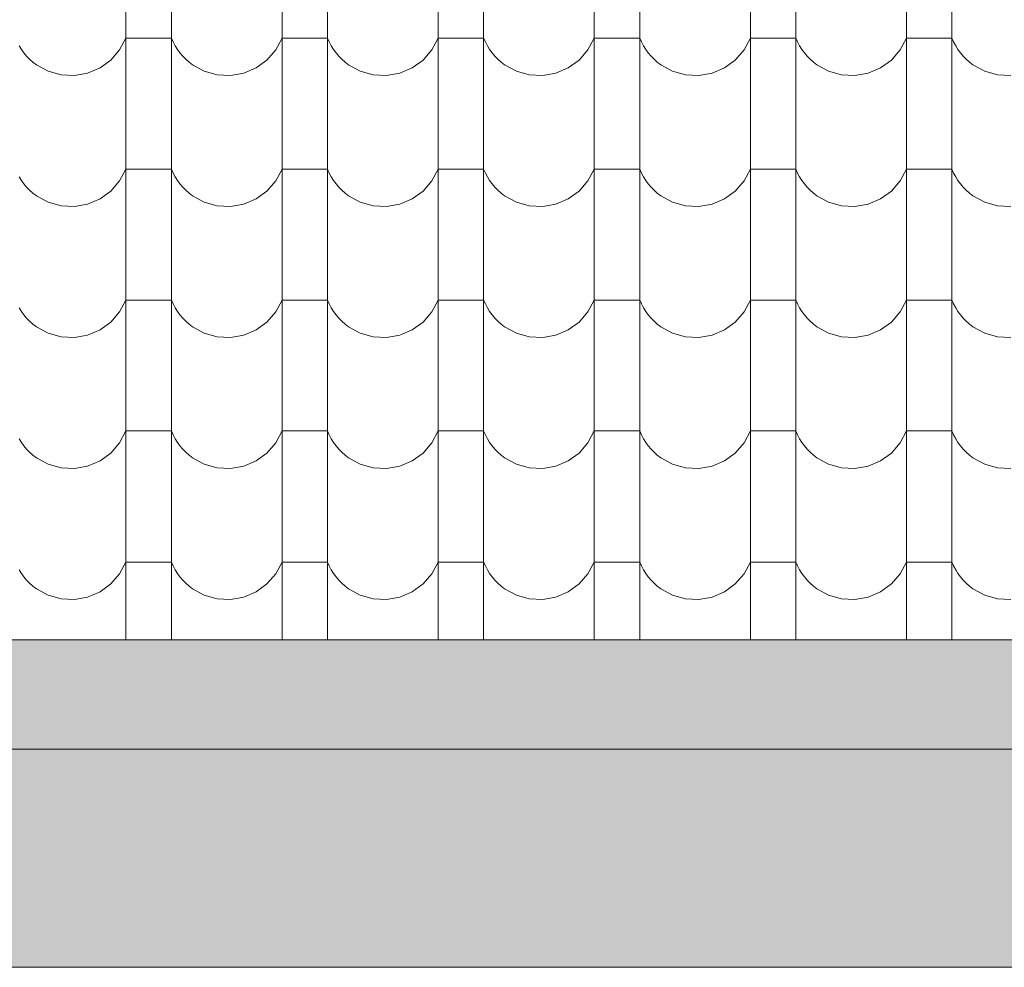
# Model space of a CAD drawing. Header units: millimetres. Extents: x -68772 to 137055, y -73300 to 19650.
# Tile 161 of 212: x 81762 to 83115, y -46900 to -45598. Entities that reach past the tile are written whole.
import ezdxf

# ---------------------------------------------------------------- set-up
doc = ezdxf.new("R2010")
doc.units = ezdxf.units.MM
doc.header["$MEASUREMENT"] = 0
doc.linetypes.add('Przerywana', pattern=[480, 240, -240])
for name, color, linetype, lineweight in [('Nowe_440-K Belki_Nr_pióra__1', 7, 'Continuous', 18), ('Nowe_810-G Ogólne_Nr_pióra__1', 7, 'Continuous', 18), ('Nowe_810-G Ogólne_Nr_pióra__26', 13, 'Continuous', 18)]:
    doc.layers.add(name, color=color, linetype=linetype, lineweight=lineweight)

# ---------------------------------------------------------------- blocks, each defined once
blk = doc.blocks.new('*X50')
at = {"layer": 'Nowe_810-G Ogólne_Nr_pióra__26', "color": 13, "linetype": 'Continuous', "lineweight": 18}
for p, q in [((81907.8, -45552.6), (81907.8, -45732.7)), ((81970.2, -45552.6), (81970.2, -45732.7)), ((82122.3, -45552.6), (82122.3, -45732.7)), ((82184.7, -45552.6), (82184.7, -45732.7)), ((82336.8, -45552.6), (82336.8, -45732.7)), ((82399.2, -45552.6), (82399.2, -45732.7)), ((82551.3, -45552.6), (82551.3, -45732.7)), ((82613.7, -45552.6), (82613.7, -45732.7)), ((82765.8, -45552.6), (82765.8, -45732.7)), ((82828.2, -45552.6), (82828.2, -45732.7)), ((82980.3, -45552.6), (82980.3, -45732.7)), ((83042.7, -45552.6), (83042.7, -45732.7)), ((81899.1, -45639.2), (81907.8, -45622.9)), ((81939, -45622.9), (81907.8, -45622.9)), ((81970.2, -45622.9), (81939, -45622.9)), ((81970.2, -45622.9), (81972.6, -45628.3)), ((82113.6, -45639.2), (82122.3, -45622.9)), ((82153.5, -45622.9), (82122.3, -45622.9)), ((82184.7, -45622.9), (82153.5, -45622.9)), ((82184.7, -45622.9), (82187.1, -45628.3)), ((82328.1, -45639.2), (82336.8, -45622.9)), ((82368, -45622.9), (82336.8, -45622.9)), ((82399.2, -45622.9), (82368, -45622.9)), ((82399.2, -45622.9), (82401.6, -45628.3)), ((82542.6, -45639.2), (82551.3, -45622.9)), ((82582.5, -45622.9), (82551.3, -45622.9)), ((82613.7, -45622.9), (82582.5, -45622.9)), ((82613.7, -45622.9), (82616.1, -45628.3)), ((82757.1, -45639.2), (82765.8, -45622.9)), ((82797, -45622.9), (82765.8, -45622.9)), ((82828.2, -45622.9), (82797, -45622.9)), ((82828.2, -45622.9), (82830.6, -45628.3)), ((82971.6, -45639.2), (82980.3, -45622.9)), ((83011.5, -45622.9), (82980.3, -45622.9)), ((83042.7, -45622.9), (83011.5, -45622.9)), ((83042.7, -45622.9), (83045.1, -45628.3)), ((81760.9, -45633.6), (81764, -45638.6)), ((81972.6, -45628.3), (81975.4, -45633.6)), ((81975.4, -45633.6), (81978.5, -45638.6)), ((82187.1, -45628.3), (82189.9, -45633.6)), ((82189.9, -45633.6), (82193, -45638.6)), ((82401.6, -45628.3), (82404.4, -45633.6)), ((82404.4, -45633.6), (82407.5, -45638.6)), ((82616.1, -45628.3), (82618.9, -45633.6)), ((82618.9, -45633.6), (82622, -45638.6)), ((82830.6, -45628.3), (82833.4, -45633.6)), ((82833.4, -45633.6), (82836.5, -45638.6)), ((83045.1, -45628.3), (83047.9, -45633.6)), ((83047.9, -45633.6), (83051, -45638.6)), ((81764, -45638.6), (81767.5, -45643.4)), ((81767.5, -45643.4), (81771.3, -45647.9)), ((81771.3, -45647.9), (81775.4, -45652.1)), ((81887, -45653.1), (81899.1, -45639.2)), ((81978.5, -45638.6), (81982, -45643.4)), ((81982, -45643.4), (81985.8, -45647.9)), ((81985.8, -45647.9), (81989.9, -45652.1)), ((82101.5, -45653.1), (82113.6, -45639.2)), ((82193, -45638.6), (82196.5, -45643.4)), ((82196.5, -45643.4), (82200.3, -45647.9)), ((82200.3, -45647.9), (82204.4, -45652.1)), ((82316, -45653.1), (82328.1, -45639.2)), ((82407.5, -45638.6), (82411, -45643.4)), ((82411, -45643.4), (82414.8, -45647.9)), ((82414.8, -45647.9), (82418.9, -45652.1)), ((82530.5, -45653.1), (82542.6, -45639.2)), ((82622, -45638.6), (82625.5, -45643.4)), ((82625.5, -45643.4), (82629.3, -45647.9)), ((82629.3, -45647.9), (82633.4, -45652.1)), ((82745, -45653.1), (82757.1, -45639.2)), ((82836.5, -45638.6), (82840, -45643.4)), ((82840, -45643.4), (82843.8, -45647.9)), ((82843.8, -45647.9), (82847.9, -45652.1)), ((82959.5, -45653.1), (82971.6, -45639.2)), ((83051, -45638.6), (83054.5, -45643.4)), ((83054.5, -45643.4), (83058.3, -45647.9)), ((83058.3, -45647.9), (83062.4, -45652.1)), ((81775.4, -45652.1), (81779.9, -45656)), ((81779.9, -45656), (81784.6, -45659.6)), ((81784.6, -45659.6), (81800.8, -45668.5)), ((81872.1, -45664), (81887, -45653.1)), ((81989.9, -45652.1), (81994.4, -45656)), ((81994.4, -45656), (81999.1, -45659.6)), ((81999.1, -45659.6), (82015.3, -45668.5)), ((82086.6, -45664), (82101.5, -45653.1)), ((82204.4, -45652.1), (82208.9, -45656)), ((82208.9, -45656), (82213.6, -45659.6)), ((82213.6, -45659.6), (82229.8, -45668.5)), ((82301.1, -45664), (82316, -45653.1)), ((82418.9, -45652.1), (82423.4, -45656)), ((82423.4, -45656), (82428.1, -45659.6)), ((82428.1, -45659.6), (82444.3, -45668.5)), ((82515.6, -45664), (82530.5, -45653.1)), ((82633.4, -45652.1), (82637.9, -45656)), ((82637.9, -45656), (82642.6, -45659.6)), ((82642.6, -45659.6), (82658.8, -45668.5)), ((82730.1, -45664), (82745, -45653.1)), ((82847.9, -45652.1), (82852.4, -45656)), ((82852.4, -45656), (82857.1, -45659.6)), ((82857.1, -45659.6), (82873.3, -45668.5)), ((82944.6, -45664), (82959.5, -45653.1)), ((83062.4, -45652.1), (83066.9, -45656)), ((83066.9, -45656), (83071.6, -45659.6)), ((83071.6, -45659.6), (83087.8, -45668.5)), ((81800.8, -45668.5), (81818.5, -45673.5)), ((81818.5, -45673.5), (81836.9, -45674.5)), ((81836.9, -45674.5), (81855.1, -45671.2)), ((81855.1, -45671.2), (81872.1, -45664)), ((82015.3, -45668.5), (82033, -45673.5)), ((82033, -45673.5), (82051.4, -45674.5)), ((82051.4, -45674.5), (82069.6, -45671.2)), ((82069.6, -45671.2), (82086.6, -45664)), ((82229.8, -45668.5), (82247.5, -45673.5)), ((82247.5, -45673.5), (82265.9, -45674.5)), ((82265.9, -45674.5), (82284.1, -45671.2)), ((82284.1, -45671.2), (82301.1, -45664)), ((82444.3, -45668.5), (82462, -45673.5)), ((82462, -45673.5), (82480.4, -45674.5)), ((82480.4, -45674.5), (82498.6, -45671.2)), ((82498.6, -45671.2), (82515.6, -45664)), ((82658.8, -45668.5), (82676.5, -45673.5)), ((82676.5, -45673.5), (82694.9, -45674.5)), ((82694.9, -45674.5), (82713.1, -45671.2)), ((82713.1, -45671.2), (82730.1, -45664)), ((82873.3, -45668.5), (82891, -45673.5)), ((82891, -45673.5), (82909.4, -45674.5)), ((82909.4, -45674.5), (82927.6, -45671.2)), ((82927.6, -45671.2), (82944.6, -45664)), ((83087.8, -45668.5), (83105.5, -45673.5)), ((83105.5, -45673.5), (83123.9, -45674.5)), ((81907.8, -45732.7), (81907.8, -45912.7)), ((81970.2, -45732.7), (81970.2, -45912.7)), ((82122.3, -45732.7), (82122.3, -45912.7)), ((82184.7, -45732.7), (82184.7, -45912.7)), ((82336.8, -45732.7), (82336.8, -45912.7)), ((82399.2, -45732.7), (82399.2, -45912.7)), ((82551.3, -45732.7), (82551.3, -45912.7)), ((82613.7, -45732.7), (82613.7, -45912.7)), ((82765.8, -45732.7), (82765.8, -45912.7)), ((82828.2, -45732.7), (82828.2, -45912.7)), ((82980.3, -45732.7), (82980.3, -45912.7)), ((83042.7, -45732.7), (83042.7, -45912.7)), ((81899.1, -45819.2), (81907.8, -45802.9)), ((81939, -45802.9), (81907.8, -45802.9)), ((81970.2, -45802.9), (81939, -45802.9)), ((81970.2, -45802.9), (81972.6, -45808.4)), ((81972.6, -45808.4), (81975.4, -45813.6)), ((82113.6, -45819.2), (82122.3, -45802.9)), ((82153.5, -45802.9), (82122.3, -45802.9)), ((82184.7, -45802.9), (82153.5, -45802.9)), ((82184.7, -45802.9), (82187.1, -45808.4)), ((82187.1, -45808.4), (82189.9, -45813.6)), ((82328.1, -45819.2), (82336.8, -45802.9)), ((82368, -45802.9), (82336.8, -45802.9)), ((82399.2, -45802.9), (82368, -45802.9)), ((82399.2, -45802.9), (82401.6, -45808.4)), ((82401.6, -45808.4), (82404.4, -45813.6)), ((82542.6, -45819.2), (82551.3, -45802.9)), ((82582.5, -45802.9), (82551.3, -45802.9)), ((82613.7, -45802.9), (82582.5, -45802.9)), ((82613.7, -45802.9), (82616.1, -45808.4)), ((82616.1, -45808.4), (82618.9, -45813.6)), ((82757.1, -45819.2), (82765.8, -45802.9)), ((82797, -45802.9), (82765.8, -45802.9)), ((82828.2, -45802.9), (82797, -45802.9)), ((82828.2, -45802.9), (82830.6, -45808.4)), ((82830.6, -45808.4), (82833.4, -45813.6)), ((82971.6, -45819.2), (82980.3, -45802.9)), ((83011.5, -45802.9), (82980.3, -45802.9)), ((83042.7, -45802.9), (83011.5, -45802.9)), ((83042.7, -45802.9), (83045.1, -45808.4)), ((83045.1, -45808.4), (83047.9, -45813.6)), ((81760.9, -45813.6), (81764, -45818.6)), ((81764, -45818.6), (81767.5, -45823.4)), ((81767.5, -45823.4), (81771.3, -45827.9)), ((81887, -45833.2), (81899.1, -45819.2)), ((81975.4, -45813.6), (81978.5, -45818.6)), ((81978.5, -45818.6), (81982, -45823.4)), ((81982, -45823.4), (81985.8, -45827.9)), ((82101.5, -45833.2), (82113.6, -45819.2)), ((82189.9, -45813.6), (82193, -45818.6)), ((82193, -45818.6), (82196.5, -45823.4)), ((82196.5, -45823.4), (82200.3, -45827.9)), ((82316, -45833.2), (82328.1, -45819.2)), ((82404.4, -45813.6), (82407.5, -45818.6)), ((82407.5, -45818.6), (82411, -45823.4)), ((82411, -45823.4), (82414.8, -45827.9)), ((82530.5, -45833.2), (82542.6, -45819.2)), ((82618.9, -45813.6), (82622, -45818.6)), ((82622, -45818.6), (82625.5, -45823.4)), ((82625.5, -45823.4), (82629.3, -45827.9)), ((82745, -45833.2), (82757.1, -45819.2)), ((82833.4, -45813.6), (82836.5, -45818.6)), ((82836.5, -45818.6), (82840, -45823.4)), ((82840, -45823.4), (82843.8, -45827.9)), ((82959.5, -45833.2), (82971.6, -45819.2)), ((83047.9, -45813.6), (83051, -45818.6)), ((83051, -45818.6), (83054.5, -45823.4)), ((83054.5, -45823.4), (83058.3, -45827.9)), ((81771.3, -45827.9), (81775.4, -45832.2)), ((81775.4, -45832.2), (81779.9, -45836.1)), ((81779.9, -45836.1), (81784.6, -45839.7)), ((81872.1, -45844), (81887, -45833.2)), ((81985.8, -45827.9), (81989.9, -45832.2)), ((81989.9, -45832.2), (81994.4, -45836.1)), ((81994.4, -45836.1), (81999.1, -45839.7)), ((82086.6, -45844), (82101.5, -45833.2)), ((82200.3, -45827.9), (82204.4, -45832.2)), ((82204.4, -45832.2), (82208.9, -45836.1)), ((82208.9, -45836.1), (82213.6, -45839.7)), ((82301.1, -45844), (82316, -45833.2)), ((82414.8, -45827.9), (82418.9, -45832.2)), ((82418.9, -45832.2), (82423.4, -45836.1)), ((82423.4, -45836.1), (82428.1, -45839.7)), ((82515.6, -45844), (82530.5, -45833.2)), ((82629.3, -45827.9), (82633.4, -45832.2)), ((82633.4, -45832.2), (82637.9, -45836.1)), ((82637.9, -45836.1), (82642.6, -45839.7)), ((82730.1, -45844), (82745, -45833.2)), ((82843.8, -45827.9), (82847.9, -45832.2)), ((82847.9, -45832.2), (82852.4, -45836.1)), ((82852.4, -45836.1), (82857.1, -45839.7)), ((82944.6, -45844), (82959.5, -45833.2)), ((83058.3, -45827.9), (83062.4, -45832.2)), ((83062.4, -45832.2), (83066.9, -45836.1)), ((83066.9, -45836.1), (83071.6, -45839.7)), ((81784.6, -45839.7), (81800.8, -45848.6)), ((81800.8, -45848.6), (81818.5, -45853.6)), ((81836.9, -45854.5), (81855.1, -45851.3)), ((81855.1, -45851.3), (81872.1, -45844)), ((81999.1, -45839.7), (82015.3, -45848.6)), ((82015.3, -45848.6), (82033, -45853.6)), ((82051.4, -45854.5), (82069.6, -45851.3)), ((82069.6, -45851.3), (82086.6, -45844)), ((82213.6, -45839.7), (82229.8, -45848.6)), ((82229.8, -45848.6), (82247.5, -45853.6)), ((82265.9, -45854.5), (82284.1, -45851.3)), ((82284.1, -45851.3), (82301.1, -45844)), ((82428.1, -45839.7), (82444.3, -45848.6)), ((82444.3, -45848.6), (82462, -45853.6)), ((82480.4, -45854.5), (82498.6, -45851.3)), ((82498.6, -45851.3), (82515.6, -45844)), ((82642.6, -45839.7), (82658.8, -45848.6)), ((82658.8, -45848.6), (82676.5, -45853.6)), ((82694.9, -45854.5), (82713.1, -45851.3)), ((82713.1, -45851.3), (82730.1, -45844)), ((82857.1, -45839.7), (82873.3, -45848.6)), ((82873.3, -45848.6), (82891, -45853.6)), ((82909.4, -45854.5), (82927.6, -45851.3)), ((82927.6, -45851.3), (82944.6, -45844)), ((83071.6, -45839.7), (83087.8, -45848.6)), ((83087.8, -45848.6), (83105.5, -45853.6)), ((81818.5, -45853.6), (81836.9, -45854.5)), ((82033, -45853.6), (82051.4, -45854.5)), ((82247.5, -45853.6), (82265.9, -45854.5)), ((82462, -45853.6), (82480.4, -45854.5)), ((82676.5, -45853.6), (82694.9, -45854.5)), ((82891, -45853.6), (82909.4, -45854.5)), ((83105.5, -45853.6), (83123.9, -45854.5)), ((81907.8, -45912.7), (81907.8, -46092.8)), ((81970.2, -45912.7), (81970.2, -46092.8)), ((82122.3, -45912.7), (82122.3, -46092.8)), ((82184.7, -45912.7), (82184.7, -46092.8)), ((82336.8, -45912.7), (82336.8, -46092.8)), ((82399.2, -45912.7), (82399.2, -46092.8)), ((82551.3, -45912.7), (82551.3, -46092.8)), ((82613.7, -45912.7), (82613.7, -46092.8)), ((82765.8, -45912.7), (82765.8, -46092.8)), ((82828.2, -45912.7), (82828.2, -46092.8)), ((82980.3, -45912.7), (82980.3, -46092.8)), ((83042.7, -45912.7), (83042.7, -46092.8)), ((81899.1, -45999.3), (81907.8, -45983)), ((81939, -45983), (81907.8, -45983)), ((81970.2, -45983), (81939, -45983)), ((81970.2, -45983), (81972.6, -45988.4)), ((82113.6, -45999.3), (82122.3, -45983)), ((82153.5, -45983), (82122.3, -45983)), ((82184.7, -45983), (82153.5, -45983)), ((82184.7, -45983), (82187.1, -45988.4)), ((82328.1, -45999.3), (82336.8, -45983)), ((82368, -45983), (82336.8, -45983)), ((82399.2, -45983), (82368, -45983)), ((82399.2, -45983), (82401.6, -45988.4)), ((82542.6, -45999.3), (82551.3, -45983)), ((82582.5, -45983), (82551.3, -45983)), ((82613.7, -45983), (82582.5, -45983)), ((82613.7, -45983), (82616.1, -45988.4)), ((82757.1, -45999.3), (82765.8, -45983)), ((82797, -45983), (82765.8, -45983)), ((82828.2, -45983), (82797, -45983)), ((82828.2, -45983), (82830.6, -45988.4)), ((82971.6, -45999.3), (82980.3, -45983)), ((83011.5, -45983), (82980.3, -45983)), ((83042.7, -45983), (83011.5, -45983)), ((83042.7, -45983), (83045.1, -45988.4)), ((81760.9, -45993.7), (81764, -45998.7)), ((81764, -45998.7), (81767.5, -46003.5)), ((81887, -46013.2), (81899.1, -45999.3)), ((81972.6, -45988.4), (81975.4, -45993.7)), ((81975.4, -45993.7), (81978.5, -45998.7)), ((81978.5, -45998.7), (81982, -46003.5)), ((82101.5, -46013.2), (82113.6, -45999.3)), ((82187.1, -45988.4), (82189.9, -45993.7)), ((82189.9, -45993.7), (82193, -45998.7)), ((82193, -45998.7), (82196.5, -46003.5)), ((82316, -46013.2), (82328.1, -45999.3)), ((82401.6, -45988.4), (82404.4, -45993.7)), ((82404.4, -45993.7), (82407.5, -45998.7)), ((82407.5, -45998.7), (82411, -46003.5)), ((82530.5, -46013.2), (82542.6, -45999.3)), ((82616.1, -45988.4), (82618.9, -45993.7)), ((82618.9, -45993.7), (82622, -45998.7)), ((82622, -45998.7), (82625.5, -46003.5)), ((82745, -46013.2), (82757.1, -45999.3)), ((82830.6, -45988.4), (82833.4, -45993.7)), ((82833.4, -45993.7), (82836.5, -45998.7)), ((82836.5, -45998.7), (82840, -46003.5)), ((82959.5, -46013.2), (82971.6, -45999.3)), ((83045.1, -45988.4), (83047.9, -45993.7)), ((83047.9, -45993.7), (83051, -45998.7)), ((83051, -45998.7), (83054.5, -46003.5)), ((81767.5, -46003.5), (81771.3, -46008)), ((81771.3, -46008), (81775.4, -46012.2)), ((81775.4, -46012.2), (81779.9, -46016.1)), ((81872.1, -46024.1), (81887, -46013.2)), ((81982, -46003.5), (81985.8, -46008)), ((81985.8, -46008), (81989.9, -46012.2)), ((81989.9, -46012.2), (81994.4, -46016.1)), ((82086.6, -46024.1), (82101.5, -46013.2)), ((82196.5, -46003.5), (82200.3, -46008)), ((82200.3, -46008), (82204.4, -46012.2)), ((82204.4, -46012.2), (82208.9, -46016.1)), ((82301.1, -46024.1), (82316, -46013.2)), ((82411, -46003.5), (82414.8, -46008)), ((82414.8, -46008), (82418.9, -46012.2)), ((82418.9, -46012.2), (82423.4, -46016.1)), ((82515.6, -46024.1), (82530.5, -46013.2)), ((82625.5, -46003.5), (82629.3, -46008)), ((82629.3, -46008), (82633.4, -46012.2)), ((82633.4, -46012.2), (82637.9, -46016.1)), ((82730.1, -46024.1), (82745, -46013.2)), ((82840, -46003.5), (82843.8, -46008)), ((82843.8, -46008), (82847.9, -46012.2)), ((82847.9, -46012.2), (82852.4, -46016.1)), ((82944.6, -46024.1), (82959.5, -46013.2)), ((83054.5, -46003.5), (83058.3, -46008)), ((83058.3, -46008), (83062.4, -46012.2)), ((83062.4, -46012.2), (83066.9, -46016.1)), ((81779.9, -46016.1), (81784.6, -46019.7)), ((81784.6, -46019.7), (81800.8, -46028.6)), ((81800.8, -46028.6), (81818.5, -46033.6)), ((81855.1, -46031.3), (81872.1, -46024.1)), ((81994.4, -46016.1), (81999.1, -46019.7)), ((81999.1, -46019.7), (82015.3, -46028.6)), ((82015.3, -46028.6), (82033, -46033.6)), ((82069.6, -46031.3), (82086.6, -46024.1)), ((82208.9, -46016.1), (82213.6, -46019.7)), ((82213.6, -46019.7), (82229.8, -46028.6)), ((82229.8, -46028.6), (82247.5, -46033.6)), ((82284.1, -46031.3), (82301.1, -46024.1)), ((82423.4, -46016.1), (82428.1, -46019.7)), ((82428.1, -46019.7), (82444.3, -46028.6)), ((82444.3, -46028.6), (82462, -46033.6)), ((82498.6, -46031.3), (82515.6, -46024.1)), ((82637.9, -46016.1), (82642.6, -46019.7)), ((82642.6, -46019.7), (82658.8, -46028.6)), ((82658.8, -46028.6), (82676.5, -46033.6)), ((82713.1, -46031.3), (82730.1, -46024.1)), ((82852.4, -46016.1), (82857.1, -46019.7)), ((82857.1, -46019.7), (82873.3, -46028.6)), ((82873.3, -46028.6), (82891, -46033.6)), ((82927.6, -46031.3), (82944.6, -46024.1)), ((83066.9, -46016.1), (83071.6, -46019.7)), ((83071.6, -46019.7), (83087.8, -46028.6)), ((83087.8, -46028.6), (83105.5, -46033.6)), ((81818.5, -46033.6), (81836.9, -46034.6)), ((81836.9, -46034.6), (81855.1, -46031.3)), ((82033, -46033.6), (82051.4, -46034.6)), ((82051.4, -46034.6), (82069.6, -46031.3)), ((82247.5, -46033.6), (82265.9, -46034.6)), ((82265.9, -46034.6), (82284.1, -46031.3)), ((82462, -46033.6), (82480.4, -46034.6)), ((82480.4, -46034.6), (82498.6, -46031.3)), ((82676.5, -46033.6), (82694.9, -46034.6)), ((82694.9, -46034.6), (82713.1, -46031.3)), ((82891, -46033.6), (82909.4, -46034.6)), ((82909.4, -46034.6), (82927.6, -46031.3)), ((83105.5, -46033.6), (83123.9, -46034.6)), ((81907.8, -46092.8), (81907.8, -46272.8)), ((81970.2, -46092.8), (81970.2, -46272.8)), ((82122.3, -46092.8), (82122.3, -46272.8)), ((82184.7, -46092.8), (82184.7, -46272.8)), ((82336.8, -46092.8), (82336.8, -46272.8)), ((82399.2, -46092.8), (82399.2, -46272.8)), ((82551.3, -46092.8), (82551.3, -46272.8)), ((82613.7, -46092.8), (82613.7, -46272.8)), ((82765.8, -46092.8), (82765.8, -46272.8)), ((82828.2, -46092.8), (82828.2, -46272.8)), ((82980.3, -46092.8), (82980.3, -46272.8)), ((83042.7, -46092.8), (83042.7, -46272.8)), ((81899.1, -46179.3), (81907.8, -46163)), ((81939, -46163), (81907.8, -46163)), ((81970.2, -46163), (81939, -46163)), ((81970.2, -46163), (81972.6, -46168.5)), ((82113.6, -46179.3), (82122.3, -46163)), ((82153.5, -46163), (82122.3, -46163)), ((82184.7, -46163), (82153.5, -46163)), ((82184.7, -46163), (82187.1, -46168.5)), ((82328.1, -46179.3), (82336.8, -46163)), ((82368, -46163), (82336.8, -46163)), ((82399.2, -46163), (82368, -46163)), ((82399.2, -46163), (82401.6, -46168.5)), ((82542.6, -46179.3), (82551.3, -46163)), ((82582.5, -46163), (82551.3, -46163)), ((82613.7, -46163), (82582.5, -46163)), ((82613.7, -46163), (82616.1, -46168.5)), ((82757.1, -46179.3), (82765.8, -46163)), ((82797, -46163), (82765.8, -46163)), ((82828.2, -46163), (82797, -46163)), ((82828.2, -46163), (82830.6, -46168.5)), ((82971.6, -46179.3), (82980.3, -46163)), ((83011.5, -46163), (82980.3, -46163)), ((83042.7, -46163), (83011.5, -46163)), ((83042.7, -46163), (83045.1, -46168.5)), ((81760.9, -46173.7), (81764, -46178.7)), ((81972.6, -46168.5), (81975.4, -46173.7)), ((81975.4, -46173.7), (81978.5, -46178.7)), ((82187.1, -46168.5), (82189.9, -46173.7)), ((82189.9, -46173.7), (82193, -46178.7)), ((82401.6, -46168.5), (82404.4, -46173.7)), ((82404.4, -46173.7), (82407.5, -46178.7)), ((82616.1, -46168.5), (82618.9, -46173.7)), ((82618.9, -46173.7), (82622, -46178.7)), ((82830.6, -46168.5), (82833.4, -46173.7)), ((82833.4, -46173.7), (82836.5, -46178.7)), ((83045.1, -46168.5), (83047.9, -46173.7)), ((83047.9, -46173.7), (83051, -46178.7)), ((81764, -46178.7), (81767.5, -46183.5)), ((81767.5, -46183.5), (81771.3, -46188)), ((81771.3, -46188), (81775.4, -46192.3)), ((81887, -46193.3), (81899.1, -46179.3)), ((81978.5, -46178.7), (81982, -46183.5)), ((81982, -46183.5), (81985.8, -46188)), ((81985.8, -46188), (81989.9, -46192.3)), ((82101.5, -46193.3), (82113.6, -46179.3)), ((82193, -46178.7), (82196.5, -46183.5)), ((82196.5, -46183.5), (82200.3, -46188)), ((82200.3, -46188), (82204.4, -46192.3)), ((82316, -46193.3), (82328.1, -46179.3)), ((82407.5, -46178.7), (82411, -46183.5)), ((82411, -46183.5), (82414.8, -46188)), ((82414.8, -46188), (82418.9, -46192.3)), ((82530.5, -46193.3), (82542.6, -46179.3)), ((82622, -46178.7), (82625.5, -46183.5)), ((82625.5, -46183.5), (82629.3, -46188)), ((82629.3, -46188), (82633.4, -46192.3)), ((82745, -46193.3), (82757.1, -46179.3)), ((82836.5, -46178.7), (82840, -46183.5)), ((82840, -46183.5), (82843.8, -46188)), ((82843.8, -46188), (82847.9, -46192.3)), ((82959.5, -46193.3), (82971.6, -46179.3)), ((83051, -46178.7), (83054.5, -46183.5)), ((83054.5, -46183.5), (83058.3, -46188)), ((83058.3, -46188), (83062.4, -46192.3)), ((81775.4, -46192.3), (81779.9, -46196.2)), ((81779.9, -46196.2), (81784.6, -46199.8)), ((81784.6, -46199.8), (81800.8, -46208.7)), ((81855.1, -46211.4), (81872.1, -46204.1)), ((81872.1, -46204.1), (81887, -46193.3)), ((81989.9, -46192.3), (81994.4, -46196.2)), ((81994.4, -46196.2), (81999.1, -46199.8)), ((81999.1, -46199.8), (82015.3, -46208.7)), ((82069.6, -46211.4), (82086.6, -46204.1)), ((82086.6, -46204.1), (82101.5, -46193.3)), ((82204.4, -46192.3), (82208.9, -46196.2)), ((82208.9, -46196.2), (82213.6, -46199.8)), ((82213.6, -46199.8), (82229.8, -46208.7)), ((82284.1, -46211.4), (82301.1, -46204.1)), ((82301.1, -46204.1), (82316, -46193.3)), ((82418.9, -46192.3), (82423.4, -46196.2)), ((82423.4, -46196.2), (82428.1, -46199.8)), ((82428.1, -46199.8), (82444.3, -46208.7)), ((82498.6, -46211.4), (82515.6, -46204.1)), ((82515.6, -46204.1), (82530.5, -46193.3)), ((82633.4, -46192.3), (82637.9, -46196.2)), ((82637.9, -46196.2), (82642.6, -46199.8)), ((82642.6, -46199.8), (82658.8, -46208.7)), ((82713.1, -46211.4), (82730.1, -46204.1)), ((82730.1, -46204.1), (82745, -46193.3)), ((82847.9, -46192.3), (82852.4, -46196.2)), ((82852.4, -46196.2), (82857.1, -46199.8)), ((82857.1, -46199.8), (82873.3, -46208.7)), ((82927.6, -46211.4), (82944.6, -46204.1)), ((82944.6, -46204.1), (82959.5, -46193.3)), ((83062.4, -46192.3), (83066.9, -46196.2)), ((83066.9, -46196.2), (83071.6, -46199.8)), ((83071.6, -46199.8), (83087.8, -46208.7)), ((81800.8, -46208.7), (81818.5, -46213.7)), ((81818.5, -46213.7), (81836.9, -46214.6)), ((81836.9, -46214.6), (81855.1, -46211.4)), ((82015.3, -46208.7), (82033, -46213.7)), ((82033, -46213.7), (82051.4, -46214.6)), ((82051.4, -46214.6), (82069.6, -46211.4)), ((82229.8, -46208.7), (82247.5, -46213.7)), ((82247.5, -46213.7), (82265.9, -46214.6)), ((82265.9, -46214.6), (82284.1, -46211.4)), ((82444.3, -46208.7), (82462, -46213.7)), ((82462, -46213.7), (82480.4, -46214.6)), ((82480.4, -46214.6), (82498.6, -46211.4)), ((82658.8, -46208.7), (82676.5, -46213.7)), ((82676.5, -46213.7), (82694.9, -46214.6)), ((82694.9, -46214.6), (82713.1, -46211.4)), ((82873.3, -46208.7), (82891, -46213.7)), ((82891, -46213.7), (82909.4, -46214.6)), ((82909.4, -46214.6), (82927.6, -46211.4)), ((83087.8, -46208.7), (83105.5, -46213.7)), ((83105.5, -46213.7), (83123.9, -46214.6)), ((81907.8, -46272.8), (81907.8, -46450.2)), ((81970.2, -46272.8), (81970.2, -46450.2)), ((82122.3, -46272.8), (82122.3, -46450.2)), ((82184.7, -46272.8), (82184.7, -46450.2)), ((82336.8, -46272.8), (82336.8, -46450.2)), ((82399.2, -46272.8), (82399.2, -46450.2)), ((82551.3, -46272.8), (82551.3, -46450.2)), ((82613.7, -46272.8), (82613.7, -46450.2)), ((82765.8, -46272.8), (82765.8, -46450.2)), ((82828.2, -46272.8), (82828.2, -46450.2)), ((82980.3, -46272.8), (82980.3, -46450.2)), ((83042.7, -46272.8), (83042.7, -46450.2)), ((81899.1, -46359.4), (81907.8, -46343.1)), ((81939, -46343.1), (81907.8, -46343.1)), ((81970.2, -46343.1), (81939, -46343.1)), ((81970.2, -46343.1), (81972.6, -46348.5)), ((81972.6, -46348.5), (81975.4, -46353.8)), ((82113.6, -46359.4), (82122.3, -46343.1)), ((82153.5, -46343.1), (82122.3, -46343.1)), ((82184.7, -46343.1), (82153.5, -46343.1)), ((82184.7, -46343.1), (82187.1, -46348.5)), ((82187.1, -46348.5), (82189.9, -46353.8)), ((82328.1, -46359.4), (82336.8, -46343.1)), ((82368, -46343.1), (82336.8, -46343.1)), ((82399.2, -46343.1), (82368, -46343.1)), ((82399.2, -46343.1), (82401.6, -46348.5)), ((82401.6, -46348.5), (82404.4, -46353.8)), ((82542.6, -46359.4), (82551.3, -46343.1)), ((82582.5, -46343.1), (82551.3, -46343.1)), ((82613.7, -46343.1), (82582.5, -46343.1)), ((82613.7, -46343.1), (82616.1, -46348.5)), ((82616.1, -46348.5), (82618.9, -46353.8)), ((82757.1, -46359.4), (82765.8, -46343.1)), ((82797, -46343.1), (82765.8, -46343.1)), ((82828.2, -46343.1), (82797, -46343.1)), ((82828.2, -46343.1), (82830.6, -46348.5)), ((82830.6, -46348.5), (82833.4, -46353.8)), ((82971.6, -46359.4), (82980.3, -46343.1)), ((83011.5, -46343.1), (82980.3, -46343.1)), ((83042.7, -46343.1), (83011.5, -46343.1)), ((83042.7, -46343.1), (83045.1, -46348.5)), ((83045.1, -46348.5), (83047.9, -46353.8)), ((81760.9, -46353.8), (81764, -46358.8)), ((81764, -46358.8), (81767.5, -46363.6)), ((81767.5, -46363.6), (81771.3, -46368.1)), ((81887, -46373.3), (81899.1, -46359.4)), ((81975.4, -46353.8), (81978.5, -46358.8)), ((81978.5, -46358.8), (81982, -46363.6)), ((81982, -46363.6), (81985.8, -46368.1)), ((82101.5, -46373.3), (82113.6, -46359.4)), ((82189.9, -46353.8), (82193, -46358.8)), ((82193, -46358.8), (82196.5, -46363.6)), ((82196.5, -46363.6), (82200.3, -46368.1)), ((82316, -46373.3), (82328.1, -46359.4)), ((82404.4, -46353.8), (82407.5, -46358.8)), ((82407.5, -46358.8), (82411, -46363.6)), ((82411, -46363.6), (82414.8, -46368.1)), ((82530.5, -46373.3), (82542.6, -46359.4)), ((82618.9, -46353.8), (82622, -46358.8)), ((82622, -46358.8), (82625.5, -46363.6)), ((82625.5, -46363.6), (82629.3, -46368.1)), ((82745, -46373.3), (82757.1, -46359.4)), ((82833.4, -46353.8), (82836.5, -46358.8)), ((82836.5, -46358.8), (82840, -46363.6)), ((82840, -46363.6), (82843.8, -46368.1)), ((82959.5, -46373.3), (82971.6, -46359.4)), ((83047.9, -46353.8), (83051, -46358.8)), ((83051, -46358.8), (83054.5, -46363.6)), ((83054.5, -46363.6), (83058.3, -46368.1)), ((81771.3, -46368.1), (81775.4, -46372.3)), ((81775.4, -46372.3), (81779.9, -46376.2)), ((81779.9, -46376.2), (81784.6, -46379.8)), ((81784.6, -46379.8), (81800.8, -46388.7)), ((81872.1, -46384.2), (81887, -46373.3)), ((81985.8, -46368.1), (81989.9, -46372.3)), ((81989.9, -46372.3), (81994.4, -46376.2)), ((81994.4, -46376.2), (81999.1, -46379.8)), ((81999.1, -46379.8), (82015.3, -46388.7)), ((82086.6, -46384.2), (82101.5, -46373.3)), ((82200.3, -46368.1), (82204.4, -46372.3)), ((82204.4, -46372.3), (82208.9, -46376.2)), ((82208.9, -46376.2), (82213.6, -46379.8)), ((82213.6, -46379.8), (82229.8, -46388.7)), ((82301.1, -46384.2), (82316, -46373.3)), ((82414.8, -46368.1), (82418.9, -46372.3)), ((82418.9, -46372.3), (82423.4, -46376.2)), ((82423.4, -46376.2), (82428.1, -46379.8)), ((82428.1, -46379.8), (82444.3, -46388.7)), ((82515.6, -46384.2), (82530.5, -46373.3)), ((82629.3, -46368.1), (82633.4, -46372.3)), ((82633.4, -46372.3), (82637.9, -46376.2)), ((82637.9, -46376.2), (82642.6, -46379.8)), ((82642.6, -46379.8), (82658.8, -46388.7)), ((82730.1, -46384.2), (82745, -46373.3)), ((82843.8, -46368.1), (82847.9, -46372.3)), ((82847.9, -46372.3), (82852.4, -46376.2)), ((82852.4, -46376.2), (82857.1, -46379.8)), ((82857.1, -46379.8), (82873.3, -46388.7)), ((82944.6, -46384.2), (82959.5, -46373.3)), ((83058.3, -46368.1), (83062.4, -46372.3)), ((83062.4, -46372.3), (83066.9, -46376.2)), ((83066.9, -46376.2), (83071.6, -46379.8)), ((83071.6, -46379.8), (83087.8, -46388.7)), ((81800.8, -46388.7), (81818.5, -46393.7)), ((81818.5, -46393.7), (81836.9, -46394.7)), ((81836.9, -46394.7), (81855.1, -46391.4)), ((81855.1, -46391.4), (81872.1, -46384.2)), ((82015.3, -46388.7), (82033, -46393.7)), ((82033, -46393.7), (82051.4, -46394.7)), ((82051.4, -46394.7), (82069.6, -46391.4)), ((82069.6, -46391.4), (82086.6, -46384.2)), ((82229.8, -46388.7), (82247.5, -46393.7)), ((82247.5, -46393.7), (82265.9, -46394.7)), ((82265.9, -46394.7), (82284.1, -46391.4)), ((82284.1, -46391.4), (82301.1, -46384.2)), ((82444.3, -46388.7), (82462, -46393.7)), ((82462, -46393.7), (82480.4, -46394.7)), ((82480.4, -46394.7), (82498.6, -46391.4)), ((82498.6, -46391.4), (82515.6, -46384.2)), ((82658.8, -46388.7), (82676.5, -46393.7)), ((82676.5, -46393.7), (82694.9, -46394.7)), ((82694.9, -46394.7), (82713.1, -46391.4)), ((82713.1, -46391.4), (82730.1, -46384.2)), ((82873.3, -46388.7), (82891, -46393.7)), ((82891, -46393.7), (82909.4, -46394.7)), ((82909.4, -46394.7), (82927.6, -46391.4)), ((82927.6, -46391.4), (82944.6, -46384.2)), ((83087.8, -46388.7), (83105.5, -46393.7)), ((83105.5, -46393.7), (83123.9, -46394.7))]:
    blk.add_line(p, q, dxfattribs=at)
blk = doc.blocks.new('Wypełnienie_3', base_point=(0, 2000))
at = {"layer": 'Nowe_810-G Ogólne_Nr_pióra__1', "color": 7, "linetype": 'Przerywana', "lineweight": 18}
blk.add_line((89577.5, -46450.2), (67274, -46450.2), dxfattribs=at)
at = {"layer": 'Nowe_810-G Ogólne_Nr_pióra__26', "color": 13, "linetype": 'Przerywana', "lineweight": 18}
blk.add_blockref('*X50', (0, 0), dxfattribs=at)

msp = doc.modelspace()

# ---------------------------------------------------------------- hatches: boundary and pattern name
at = {"layer": 'Nowe_810-G Ogólne_Nr_pióra__26', "linetype": 'Continuous', "lineweight": 18}
for points in [[(89577.5, -46450.2), (67274, -46450.2), (67274, -46600.2), (89577.5, -46600.2)], [(89584.8, -46900.2), (67274, -46900.2), (67274, -46600.2), (89580, -46600.2)]]:
    msp.add_hatch(color=13, dxfattribs=at).paths.add_polyline_path(points)

# ---------------------------------------------------------------- linework, layer by layer
at = {"layer": 'Nowe_440-K Belki_Nr_pióra__1', "color": 7, "linetype": 'Continuous', "lineweight": 18}
msp.add_line((67274, -46900.2), (89584.8, -46900.2), dxfattribs=at)
at = {"layer": 'Nowe_810-G Ogólne_Nr_pióra__1', "color": 7, "linetype": 'Continuous', "lineweight": 18, "flags": 128}
for points in [[(89577.5, -46450.2), (67274, -46450.2), (67274, -46600.2), (89577.5, -46600.2)], [(89584.8, -46900.2), (67274, -46900.2), (67274, -46600.2), (89580, -46600.2)]]:
    msp.add_lwpolyline(points, close=True, dxfattribs=at)

# ---------------------------------------------------------------- block references
at = {"layer": 'Nowe_810-G Ogólne_Nr_pióra__26', "color": 13, "linetype": 'Przerywana', "lineweight": 18}
msp.add_blockref('Wypełnienie_3', (0, 2000), dxfattribs=at)

doc.saveas('drawing.dxf')
